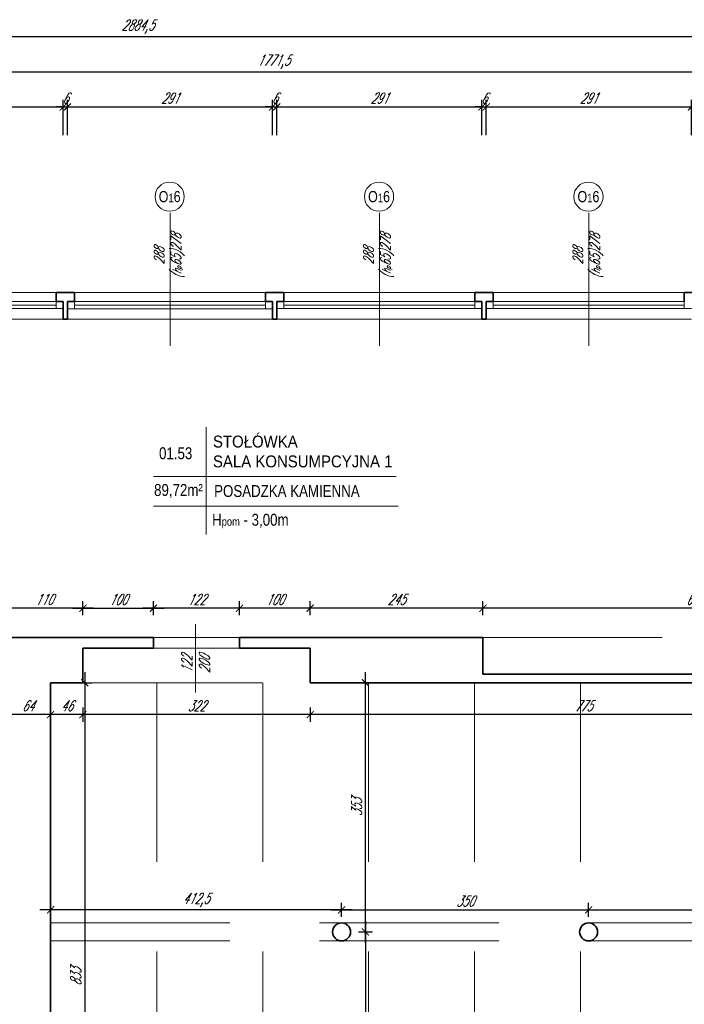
# Model space of a CAD drawing. Header units: millimetres. Extents: x 402 to 79005, y -7782 to 89952.
# Tile 247 of 256: x 24132 to 25074, y 39161 to 40556. Entities that reach past the tile are written whole.
import ezdxf

# ---------------------------------------------------------------- set-up
doc = ezdxf.new("R2010")
doc.units = ezdxf.units.MM
doc.header["$LTSCALE"] = 10
doc.linetypes.add('DASHED', pattern=[19.05, 12.7, -6.35])
doc.layers.get('0').update_dxf_attribs({"lineweight": 0})
doc.layers.get('Defpoints').update_dxf_attribs({"color": 253})
for name, color, linetype, lineweight in [('01 parter - ściany', 253, 'Continuous', 35), ('03-01_okna', 253, 'Continuous', 15), ('03_drzwi', 253, 'Continuous', 15), ('04-1_widok', 253, 'Continuous', 5), ('04-2_nad', 253, 'DASHED', 5), ('05-01_wymiary', 253, 'Continuous', 5), ('05-03_opis', 253, 'Continuous', 5)]:
    doc.layers.add(name, color=color, linetype=linetype, lineweight=lineweight)
doc.styles.add('ariel', font='ARIAL.TTF', dxfattribs={"width": 0.8})
doc.styles.add('ariel_wym', font='simplex.shx', dxfattribs={"width": 0.65, "oblique": 25})
doc.dimstyles.new('ariel 50', dxfattribs={"dimtxt": 15, "dimasz": 10, "dimexe": 10, "dimexo": 0, "dimgap": 5, "dimtad": 1, "dimdec": 1, "dimrnd": 0.5, "dimtxsty": 'ariel_wym', "dimblk": 'ARCHTICK', "dimcen": 2.5, "dimdle": 15, "dimazin": 0, "dimtfac": 1, "dimtdec": 1, "dimtix": 1, "dimtmove": 0, "dimatfit": 3, "dimldrblk": 'DOT', "dimfxl": 0, "dimarcsym": 0})
doc.dimstyles.new('ariel 50 wnętrze', dxfattribs={"dimtxt": 15, "dimasz": 10, "dimexe": 10, "dimexo": 0, "dimgap": 5, "dimtad": 1, "dimdec": 1, "dimrnd": 0.5, "dimtxsty": 'ariel_wym', "dimblk": 'ARCHTICK', "dimcen": 2.5, "dimdle": 15, "dimazin": 0, "dimtfac": 1, "dimtdec": 1, "dimtix": 1, "dimtmove": 0, "dimatfit": 3, "dimldrblk": 'DOT', "dimfxl": 0, "dimarcsym": 0})

# ---------------------------------------------------------------- blocks, each defined once
blk = doc.blocks.new('_ArchTick')
at = {"color": 0, "linetype": 'ByBlock', "const_width": 0.15}
blk.add_lwpolyline([(-0.5, -0.5), (0.5, 0.5)], dxfattribs=at)
blk = doc.blocks.new('*D100')
at = {"layer": '05-01_wymiary', "color": 0, "lineweight": -2}
for p, q in [((23903, 40392.9), (23903, 40442.9)), ((24193.8, 40392.9), (24193.8, 40442.9)), ((23888, 40432.9), (24208.8, 40432.9))]:
    blk.add_line(p, q, dxfattribs=at)
at = {"layer": 'Defpoints', "color": 0}
for p in [(24193.8, 40432.9), (23903, 40157.1), (24193.8, 40157.1)]:
    blk.add_point(p, dxfattribs=at)
at = {"layer": '05-01_wymiary', "color": 0, "lineweight": -2, "xscale": 10, "yscale": 10, "zscale": 10, "rotation": 180}
blk.add_blockref('_ArchTick', (23903, 40432.9), dxfattribs=at)
at = {"layer": '05-01_wymiary', "color": 0, "lineweight": -2, "xscale": 10, "yscale": 10, "zscale": 10}
blk.add_blockref('_ArchTick', (24193.8, 40432.9), dxfattribs=at)
at = {"layer": '05-01_wymiary', "color": 0, "insert": (24048.4, 40445.4), "char_height": 15, "attachment_point": 5, "style": 'ariel_wym'}
blk.add_mtext('291', dxfattribs=at)
blk = doc.blocks.new('_Dot')
at = {"color": 0, "linetype": 'ByBlock', "lineweight": -2}
blk.add_line((-0.5, 0), (-1, 0), dxfattribs=at)
at = {"color": 0, "linetype": 'ByBlock', "const_width": 0.5}
blk.add_lwpolyline([(-0.25, 0, 1), (0.25, 0, 1)], format="xyb", close=True, dxfattribs=at)
blk = doc.blocks.new('*D101')
at = {"layer": '05-01_wymiary', "color": 0, "lineweight": -2}
for p, q in [((24193.8, 40392.9), (24193.8, 40442.9)), ((24199.8, 40392.9), (24199.8, 40442.9)), ((24193.8, 40432.9), (24183.8, 40432.9)), ((24193.8, 40432.9), (24199.8, 40432.9)), ((24199.8, 40432.9), (24209.8, 40432.9))]:
    blk.add_line(p, q, dxfattribs=at)
at = {"layer": 'Defpoints', "color": 0}
for p in [(24199.8, 40432.9), (24193.8, 40157.1), (24199.8, 40157.1)]:
    blk.add_point(p, dxfattribs=at)
at = {"layer": '05-01_wymiary', "color": 0, "lineweight": -2, "xscale": 10, "yscale": 10, "zscale": 10}
blk.add_blockref('_ArchTick', (24193.8, 40432.9), dxfattribs=at)
at = {"layer": '05-01_wymiary', "color": 0, "lineweight": -2, "xscale": 10, "yscale": 10, "zscale": 10, "rotation": 180}
blk.add_blockref('_ArchTick', (24199.8, 40432.9), dxfattribs=at)
at = {"layer": '05-01_wymiary', "color": 0, "insert": (24196.8, 40445.4), "char_height": 15, "attachment_point": 5, "style": 'ariel_wym'}
blk.add_mtext('6', dxfattribs=at)
blk = doc.blocks.new('*D102')
at = {"layer": '05-01_wymiary', "color": 0, "lineweight": -2}
for p, q in [((24199.8, 40392.9), (24199.8, 40442.9)), ((24490.5, 40392.9), (24490.5, 40442.9)), ((24184.8, 40432.9), (24505.5, 40432.9))]:
    blk.add_line(p, q, dxfattribs=at)
at = {"layer": 'Defpoints', "color": 0}
for p in [(24490.5, 40432.9), (24199.8, 40157.1), (24490.5, 40157)]:
    blk.add_point(p, dxfattribs=at)
at = {"layer": '05-01_wymiary', "color": 0, "lineweight": -2, "xscale": 10, "yscale": 10, "zscale": 10, "rotation": 180}
blk.add_blockref('_ArchTick', (24199.8, 40432.9), dxfattribs=at)
at = {"layer": '05-01_wymiary', "color": 0, "lineweight": -2, "xscale": 10, "yscale": 10, "zscale": 10}
blk.add_blockref('_ArchTick', (24490.5, 40432.9), dxfattribs=at)
at = {"layer": '05-01_wymiary', "color": 0, "insert": (24345.2, 40445.4), "char_height": 15, "attachment_point": 5, "style": 'ariel_wym'}
blk.add_mtext('291', dxfattribs=at)
blk = doc.blocks.new('*D103')
at = {"layer": '05-01_wymiary', "color": 0, "lineweight": -2}
for p, q in [((24490.5, 40392.9), (24490.5, 40442.9)), ((24496.5, 40392.9), (24496.5, 40442.9)), ((24490.5, 40432.9), (24480.5, 40432.9)), ((24490.5, 40432.9), (24496.5, 40432.9)), ((24496.5, 40432.9), (24506.5, 40432.9))]:
    blk.add_line(p, q, dxfattribs=at)
at = {"layer": 'Defpoints', "color": 0}
for p in [(24496.5, 40432.9), (24490.5, 40157), (24496.5, 40157)]:
    blk.add_point(p, dxfattribs=at)
at = {"layer": '05-01_wymiary', "color": 0, "lineweight": -2, "xscale": 10, "yscale": 10, "zscale": 10}
blk.add_blockref('_ArchTick', (24490.5, 40432.9), dxfattribs=at)
at = {"layer": '05-01_wymiary', "color": 0, "lineweight": -2, "xscale": 10, "yscale": 10, "zscale": 10, "rotation": 180}
blk.add_blockref('_ArchTick', (24496.5, 40432.9), dxfattribs=at)
at = {"layer": '05-01_wymiary', "color": 0, "insert": (24493.5, 40445.4), "char_height": 15, "attachment_point": 5, "style": 'ariel_wym'}
blk.add_mtext('6', dxfattribs=at)
blk = doc.blocks.new('*D104')
at = {"layer": '05-01_wymiary', "color": 0, "lineweight": -2}
for p, q in [((24496.5, 40392.9), (24496.5, 40442.9)), ((24787.3, 40392.9), (24787.3, 40442.9)), ((24481.5, 40432.9), (24802.3, 40432.9))]:
    blk.add_line(p, q, dxfattribs=at)
at = {"layer": 'Defpoints', "color": 0}
for p in [(24787.3, 40432.9), (24496.5, 40157), (24787.3, 40157)]:
    blk.add_point(p, dxfattribs=at)
at = {"layer": '05-01_wymiary', "color": 0, "lineweight": -2, "xscale": 10, "yscale": 10, "zscale": 10, "rotation": 180}
blk.add_blockref('_ArchTick', (24496.5, 40432.9), dxfattribs=at)
at = {"layer": '05-01_wymiary', "color": 0, "lineweight": -2, "xscale": 10, "yscale": 10, "zscale": 10}
blk.add_blockref('_ArchTick', (24787.3, 40432.9), dxfattribs=at)
at = {"layer": '05-01_wymiary', "color": 0, "insert": (24641.9, 40445.4), "char_height": 15, "attachment_point": 5, "style": 'ariel_wym'}
blk.add_mtext('291', dxfattribs=at)
blk = doc.blocks.new('*D105')
at = {"layer": '05-01_wymiary', "color": 0, "lineweight": -2}
for p, q in [((24787.3, 40392.9), (24787.3, 40442.9)), ((24793.3, 40392.9), (24793.3, 40442.9)), ((24787.3, 40432.9), (24777.3, 40432.9)), ((24787.3, 40432.9), (24793.3, 40432.9)), ((24793.3, 40432.9), (24803.3, 40432.9))]:
    blk.add_line(p, q, dxfattribs=at)
at = {"layer": 'Defpoints', "color": 0}
for p in [(24793.3, 40432.9), (24787.3, 40157), (24793.3, 40157)]:
    blk.add_point(p, dxfattribs=at)
at = {"layer": '05-01_wymiary', "color": 0, "lineweight": -2, "xscale": 10, "yscale": 10, "zscale": 10}
blk.add_blockref('_ArchTick', (24787.3, 40432.9), dxfattribs=at)
at = {"layer": '05-01_wymiary', "color": 0, "lineweight": -2, "xscale": 10, "yscale": 10, "zscale": 10, "rotation": 180}
blk.add_blockref('_ArchTick', (24793.3, 40432.9), dxfattribs=at)
at = {"layer": '05-01_wymiary', "color": 0, "insert": (24790.3, 40445.4), "char_height": 15, "attachment_point": 5, "style": 'ariel_wym'}
blk.add_mtext('6', dxfattribs=at)
blk = doc.blocks.new('*D106')
at = {"layer": '05-01_wymiary', "color": 0, "lineweight": -2}
for p, q in [((24793.3, 40392.9), (24793.3, 40442.9)), ((25084.1, 40392.9), (25084.1, 40442.9)), ((24778.3, 40432.9), (25099.1, 40432.9))]:
    blk.add_line(p, q, dxfattribs=at)
at = {"layer": 'Defpoints', "color": 0}
for p in [(25084.1, 40432.9), (24793.3, 40157), (25084.1, 40157)]:
    blk.add_point(p, dxfattribs=at)
at = {"layer": '05-01_wymiary', "color": 0, "lineweight": -2, "xscale": 10, "yscale": 10, "zscale": 10, "rotation": 180}
blk.add_blockref('_ArchTick', (24793.3, 40432.9), dxfattribs=at)
at = {"layer": '05-01_wymiary', "color": 0, "lineweight": -2, "xscale": 10, "yscale": 10, "zscale": 10}
blk.add_blockref('_ArchTick', (25084.1, 40432.9), dxfattribs=at)
at = {"layer": '05-01_wymiary', "color": 0, "insert": (24938.7, 40445.4), "char_height": 15, "attachment_point": 5, "style": 'ariel_wym'}
blk.add_mtext('291', dxfattribs=at)
blk = doc.blocks.new('*D114')
at = {"layer": '05-01_wymiary', "color": 0, "lineweight": -2}
for p, q in [((23606.2, 40442.8), (23606.2, 40492.8)), ((25377.9, 40442.8), (25377.9, 40492.8)), ((23591.2, 40482.8), (25392.9, 40482.8))]:
    blk.add_line(p, q, dxfattribs=at)
at = {"layer": 'Defpoints', "color": 0}
for p in [(25377.9, 40482.8), (23606.2, 40157), (25377.9, 40132)]:
    blk.add_point(p, dxfattribs=at)
at = {"layer": '05-01_wymiary', "color": 0, "lineweight": -2, "xscale": 10, "yscale": 10, "zscale": 10, "rotation": 180}
blk.add_blockref('_ArchTick', (23606.2, 40482.8), dxfattribs=at)
at = {"layer": '05-01_wymiary', "color": 0, "lineweight": -2, "xscale": 10, "yscale": 10, "zscale": 10}
blk.add_blockref('_ArchTick', (25377.9, 40482.8), dxfattribs=at)
at = {"layer": '05-01_wymiary', "color": 0, "insert": (24492, 40496.8), "char_height": 15, "attachment_point": 5, "style": 'ariel_wym'}
blk.add_mtext('1771,5', dxfattribs=at)
blk = doc.blocks.new('*D118')
at = {"layer": '05-01_wymiary', "color": 0, "lineweight": -2}
for p, q in [((22857.5, 40492.7), (22857.5, 40542.7)), ((25741.8, 40492.7), (25741.8, 40542.7)), ((22842.5, 40532.7), (25756.8, 40532.7))]:
    blk.add_line(p, q, dxfattribs=at)
at = {"layer": 'Defpoints', "color": 0}
for p in [(25741.8, 40532.7), (25741.8, 40206.8), (22857.5, 40170)]:
    blk.add_point(p, dxfattribs=at)
at = {"layer": '05-01_wymiary', "color": 0, "lineweight": -2, "xscale": 10, "yscale": 10, "zscale": 10, "rotation": 180}
blk.add_blockref('_ArchTick', (22857.5, 40532.7), dxfattribs=at)
at = {"layer": '05-01_wymiary', "color": 0, "lineweight": -2, "xscale": 10, "yscale": 10, "zscale": 10}
blk.add_blockref('_ArchTick', (25741.8, 40532.7), dxfattribs=at)
at = {"layer": '05-01_wymiary', "color": 0, "insert": (24299.6, 40546.6), "char_height": 15, "attachment_point": 5, "style": 'ariel_wym'}
blk.add_mtext('2884,5', dxfattribs=at)
blk = doc.blocks.new('*D701')
at = {"layer": '05-01_wymiary', "color": 0, "lineweight": -2}
for p, q in [((24543.7, 39581.8), (24543.7, 39561.8)), ((25318.7, 39581.8), (25318.7, 39561.8)), ((25333.7, 39571.8), (24528.7, 39571.8))]:
    blk.add_line(p, q, dxfattribs=at)
at = {"layer": 'Defpoints', "color": 0}
for p in [(24543.7, 39617), (25318.7, 39617), (24543.7, 39571.8)]:
    blk.add_point(p, dxfattribs=at)
at = {"layer": '05-01_wymiary', "color": 0, "lineweight": -2, "xscale": 10, "yscale": 10, "zscale": 10, "rotation": 180}
blk.add_blockref('_ArchTick', (24543.7, 39571.8), dxfattribs=at)
at = {"layer": '05-01_wymiary', "color": 0, "lineweight": -2, "xscale": 10, "yscale": 10, "zscale": 10}
blk.add_blockref('_ArchTick', (25318.7, 39571.8), dxfattribs=at)
at = {"layer": '05-01_wymiary', "color": 0, "insert": (24931.2, 39584.3), "char_height": 15, "attachment_point": 5, "style": 'ariel_wym'}
blk.add_mtext('775', dxfattribs=at)
blk = doc.blocks.new('*D702')
at = {"layer": '05-01_wymiary', "color": 0, "lineweight": -2}
for p, q in [((24221.7, 39581.8), (24221.7, 39561.8)), ((24543.7, 39581.8), (24543.7, 39561.8)), ((24558.7, 39571.8), (24206.7, 39571.8))]:
    blk.add_line(p, q, dxfattribs=at)
at = {"layer": 'Defpoints', "color": 0}
for p in [(24221.7, 39617), (24543.7, 39617), (24221.7, 39571.8)]:
    blk.add_point(p, dxfattribs=at)
at = {"layer": '05-01_wymiary', "color": 0, "lineweight": -2, "xscale": 10, "yscale": 10, "zscale": 10, "rotation": 180}
blk.add_blockref('_ArchTick', (24221.7, 39571.8), dxfattribs=at)
at = {"layer": '05-01_wymiary', "color": 0, "lineweight": -2, "xscale": 10, "yscale": 10, "zscale": 10}
blk.add_blockref('_ArchTick', (24543.7, 39571.8), dxfattribs=at)
at = {"layer": '05-01_wymiary', "color": 0, "insert": (24382.7, 39584.3), "char_height": 15, "attachment_point": 5, "style": 'ariel_wym'}
blk.add_mtext('322', dxfattribs=at)
blk = doc.blocks.new('*D703')
at = {"layer": '05-01_wymiary', "color": 0, "lineweight": -2}
for p, q in [((24175.8, 39581.8), (24175.8, 39561.8)), ((24221.7, 39581.8), (24221.7, 39561.8)), ((24236.7, 39571.8), (24160.8, 39571.8))]:
    blk.add_line(p, q, dxfattribs=at)
at = {"layer": 'Defpoints', "color": 0}
for p in [(24175.8, 39617), (24221.7, 39617), (24175.8, 39571.8)]:
    blk.add_point(p, dxfattribs=at)
at = {"layer": '05-01_wymiary', "color": 0, "lineweight": -2, "xscale": 10, "yscale": 10, "zscale": 10, "rotation": 180}
blk.add_blockref('_ArchTick', (24175.8, 39571.8), dxfattribs=at)
at = {"layer": '05-01_wymiary', "color": 0, "lineweight": -2, "xscale": 10, "yscale": 10, "zscale": 10}
blk.add_blockref('_ArchTick', (24221.7, 39571.8), dxfattribs=at)
at = {"layer": '05-01_wymiary', "color": 0, "insert": (24198.8, 39584.3), "char_height": 15, "attachment_point": 5, "style": 'ariel_wym'}
blk.add_mtext('46', dxfattribs=at)
blk = doc.blocks.new('*D704')
at = {"layer": '05-01_wymiary', "color": 0, "lineweight": -2}
for p, q in [((24111.7, 39581.8), (24111.7, 39561.8)), ((24175.8, 39581.8), (24175.8, 39561.8)), ((24190.8, 39571.8), (24096.7, 39571.8))]:
    blk.add_line(p, q, dxfattribs=at)
at = {"layer": 'Defpoints', "color": 0}
for p in [(24111.7, 39681), (24175.8, 39617), (24111.7, 39571.8)]:
    blk.add_point(p, dxfattribs=at)
at = {"layer": '05-01_wymiary', "color": 0, "lineweight": -2, "xscale": 10, "yscale": 10, "zscale": 10, "rotation": 180}
blk.add_blockref('_ArchTick', (24111.7, 39571.8), dxfattribs=at)
at = {"layer": '05-01_wymiary', "color": 0, "lineweight": -2, "xscale": 10, "yscale": 10, "zscale": 10}
blk.add_blockref('_ArchTick', (24175.8, 39571.8), dxfattribs=at)
at = {"layer": '05-01_wymiary', "color": 0, "insert": (24143.8, 39584.3), "char_height": 15, "attachment_point": 5, "style": 'ariel_wym'}
blk.add_mtext('64', dxfattribs=at)
blk = doc.blocks.new('*D713')
at = {"layer": '05-01_wymiary', "color": 0, "lineweight": -2}
for p, q in [((24788.7, 39712.6), (24788.7, 39732.6)), ((25389.9, 39712.6), (25389.9, 39732.6)), ((25404.9, 39722.6), (24773.7, 39722.6))]:
    blk.add_line(p, q, dxfattribs=at)
at = {"layer": 'Defpoints', "color": 0}
for p in [(24788.7, 39722.6), (24788.7, 39681), (25389.9, 39681)]:
    blk.add_point(p, dxfattribs=at)
at = {"layer": '05-01_wymiary', "color": 0, "lineweight": -2, "xscale": 10, "yscale": 10, "zscale": 10, "rotation": 180}
blk.add_blockref('_ArchTick', (24788.7, 39722.6), dxfattribs=at)
at = {"layer": '05-01_wymiary', "color": 0, "lineweight": -2, "xscale": 10, "yscale": 10, "zscale": 10}
blk.add_blockref('_ArchTick', (25389.9, 39722.6), dxfattribs=at)
at = {"layer": '05-01_wymiary', "color": 0, "insert": (25089.3, 39735.1), "char_height": 15, "attachment_point": 5, "style": 'ariel_wym'}
blk.add_mtext('601', dxfattribs=at)
blk = doc.blocks.new('*D714')
at = {"layer": '05-01_wymiary', "color": 0, "lineweight": -2}
for p, q in [((24543.7, 39712.6), (24543.7, 39732.6)), ((24788.7, 39712.6), (24788.7, 39732.6)), ((24803.7, 39722.6), (24528.7, 39722.6))]:
    blk.add_line(p, q, dxfattribs=at)
at = {"layer": 'Defpoints', "color": 0}
for p in [(24543.7, 39722.6), (24543.7, 39681), (24788.7, 39681)]:
    blk.add_point(p, dxfattribs=at)
at = {"layer": '05-01_wymiary', "color": 0, "lineweight": -2, "xscale": 10, "yscale": 10, "zscale": 10, "rotation": 180}
blk.add_blockref('_ArchTick', (24543.7, 39722.6), dxfattribs=at)
at = {"layer": '05-01_wymiary', "color": 0, "lineweight": -2, "xscale": 10, "yscale": 10, "zscale": 10}
blk.add_blockref('_ArchTick', (24788.7, 39722.6), dxfattribs=at)
at = {"layer": '05-01_wymiary', "color": 0, "insert": (24666.2, 39735.1), "char_height": 15, "attachment_point": 5, "style": 'ariel_wym'}
blk.add_mtext('245', dxfattribs=at)
blk = doc.blocks.new('*D715')
at = {"layer": '05-01_wymiary', "color": 0, "lineweight": -2}
for p, q in [((24321.7, 39712.6), (24321.7, 39732.6)), ((24443.7, 39712.6), (24443.7, 39732.6)), ((24458.7, 39722.6), (24306.7, 39722.6))]:
    blk.add_line(p, q, dxfattribs=at)
at = {"layer": 'Defpoints', "color": 0}
for p in [(24321.7, 39722.6), (24321.7, 39681), (24443.7, 39681)]:
    blk.add_point(p, dxfattribs=at)
at = {"layer": '05-01_wymiary', "color": 0, "lineweight": -2, "xscale": 10, "yscale": 10, "zscale": 10, "rotation": 180}
blk.add_blockref('_ArchTick', (24321.7, 39722.6), dxfattribs=at)
at = {"layer": '05-01_wymiary', "color": 0, "lineweight": -2, "xscale": 10, "yscale": 10, "zscale": 10}
blk.add_blockref('_ArchTick', (24443.7, 39722.6), dxfattribs=at)
at = {"layer": '05-01_wymiary', "color": 0, "insert": (24382.7, 39735.1), "char_height": 15, "attachment_point": 5, "style": 'ariel_wym'}
blk.add_mtext('122', dxfattribs=at)
blk = doc.blocks.new('*D716')
at = {"layer": '05-01_wymiary', "color": 0, "lineweight": -2}
for p, q in [((24111.7, 39712.6), (24111.7, 39732.6)), ((24221.7, 39712.6), (24221.7, 39732.6)), ((24236.7, 39722.6), (24096.7, 39722.6))]:
    blk.add_line(p, q, dxfattribs=at)
at = {"layer": 'Defpoints', "color": 0}
for p in [(24111.7, 39722.6), (24111.7, 39681), (24221.7, 39681)]:
    blk.add_point(p, dxfattribs=at)
at = {"layer": '05-01_wymiary', "color": 0, "lineweight": -2, "xscale": 10, "yscale": 10, "zscale": 10, "rotation": 180}
blk.add_blockref('_ArchTick', (24111.7, 39722.6), dxfattribs=at)
at = {"layer": '05-01_wymiary', "color": 0, "lineweight": -2, "xscale": 10, "yscale": 10, "zscale": 10}
blk.add_blockref('_ArchTick', (24221.7, 39722.6), dxfattribs=at)
at = {"layer": '05-01_wymiary', "color": 0, "insert": (24166.7, 39735.1), "char_height": 15, "attachment_point": 5, "style": 'ariel_wym'}
blk.add_mtext('110', dxfattribs=at)
blk = doc.blocks.new('*D726')
at = {"layer": '05-01_wymiary', "color": 0, "lineweight": -2}
for p, q in [((24224.2, 39632), (24224.2, 38768.9)), ((24214.2, 39617), (24234.2, 39617)), ((24214.2, 38783.9), (24234.2, 38783.9))]:
    blk.add_line(p, q, dxfattribs=at)
at = {"layer": 'Defpoints', "color": 0}
for p in [(24175.8, 39617), (24175.8, 38783.9), (24224.2, 38783.9)]:
    blk.add_point(p, dxfattribs=at)
at = {"layer": '05-01_wymiary', "color": 0, "lineweight": -2, "xscale": 10, "yscale": 10, "zscale": 10}
for p, rotation in [((24224.2, 39617), 90), ((24224.2, 38783.9), 270)]:
    blk.add_blockref('_ArchTick', p, dxfattribs=dict(at, rotation=rotation))
at = {"layer": '05-01_wymiary', "color": 0, "insert": (24211.7, 39200.5), "char_height": 15, "attachment_point": 5, "rotation": 90, "style": 'ariel_wym'}
blk.add_mtext('833', dxfattribs=at)
blk = doc.blocks.new('*D635')
at = {"layer": '05-01_wymiary', "color": 0, "lineweight": -2}
for p, q in [((24588.3, 39285.2), (24588.3, 39305.2)), ((24938.5, 39285.2), (24938.5, 39305.2)), ((24573.3, 39295.2), (24953.5, 39295.2))]:
    blk.add_line(p, q, dxfattribs=at)
at = {"layer": 'Defpoints', "color": 0}
for p in [(24938.5, 39295.2), (24588.3, 39264), (24938.5, 39264)]:
    blk.add_point(p, dxfattribs=at)
at = {"layer": '05-01_wymiary', "color": 0, "lineweight": -2, "xscale": 10, "yscale": 10, "zscale": 10, "rotation": 180}
blk.add_blockref('_ArchTick', (24588.3, 39295.2), dxfattribs=at)
at = {"layer": '05-01_wymiary', "color": 0, "lineweight": -2, "xscale": 10, "yscale": 10, "zscale": 10}
blk.add_blockref('_ArchTick', (24938.5, 39295.2), dxfattribs=at)
at = {"layer": '05-01_wymiary', "color": 0, "insert": (24763.4, 39307.7), "char_height": 15, "attachment_point": 5, "style": 'ariel_wym'}
blk.add_mtext('350', dxfattribs=at)
blk = doc.blocks.new('*D636')
at = {"layer": '05-01_wymiary', "color": 0, "lineweight": -2}
for p, q in [((24938.5, 39285.2), (24938.5, 39305.2)), ((25288.3, 39285.2), (25288.3, 39305.2)), ((24923.5, 39295.2), (25303.3, 39295.2))]:
    blk.add_line(p, q, dxfattribs=at)
at = {"layer": 'Defpoints', "color": 0}
for p in [(25288.3, 39295.2), (24938.5, 39264), (25288.3, 39264)]:
    blk.add_point(p, dxfattribs=at)
at = {"layer": '05-01_wymiary', "color": 0, "lineweight": -2, "xscale": 10, "yscale": 10, "zscale": 10, "rotation": 180}
blk.add_blockref('_ArchTick', (24938.5, 39295.2), dxfattribs=at)
at = {"layer": '05-01_wymiary', "color": 0, "lineweight": -2, "xscale": 10, "yscale": 10, "zscale": 10}
blk.add_blockref('_ArchTick', (25288.3, 39295.2), dxfattribs=at)
at = {"layer": '05-01_wymiary', "color": 0, "insert": (25113.4, 39307.7), "char_height": 15, "attachment_point": 5, "style": 'ariel_wym'}
blk.add_mtext('350', dxfattribs=at)
blk = doc.blocks.new('*D638')
at = {"layer": '05-01_wymiary', "color": 0, "lineweight": -2}
for p, q in [((24175.8, 39285.2), (24175.8, 39305.2)), ((24588.3, 39285.2), (24588.3, 39305.2)), ((24603.3, 39295.2), (24160.8, 39295.2))]:
    blk.add_line(p, q, dxfattribs=at)
at = {"layer": 'Defpoints', "color": 0}
for p in [(24175.8, 39295.2), (24588.3, 39264), (24175.8, 39200.5)]:
    blk.add_point(p, dxfattribs=at)
at = {"layer": '05-01_wymiary', "color": 0, "lineweight": -2, "xscale": 10, "yscale": 10, "zscale": 10, "rotation": 180}
blk.add_blockref('_ArchTick', (24175.8, 39295.2), dxfattribs=at)
at = {"layer": '05-01_wymiary', "color": 0, "lineweight": -2, "xscale": 10, "yscale": 10, "zscale": 10}
blk.add_blockref('_ArchTick', (24588.3, 39295.2), dxfattribs=at)
at = {"layer": '05-01_wymiary', "color": 0, "insert": (24382.1, 39309.2), "char_height": 15, "attachment_point": 5, "style": 'ariel_wym'}
blk.add_mtext('412,5', dxfattribs=at)
blk = doc.blocks.new('*D639')
at = {"layer": '05-01_wymiary', "color": 0, "lineweight": -2}
for p, q in [((24622.2, 39249), (24622.2, 39632)), ((24612.2, 39617), (24632.2, 39617)), ((24612.2, 39264), (24632.2, 39264))]:
    blk.add_line(p, q, dxfattribs=at)
at = {"layer": 'Defpoints', "color": 0}
for p in [(24588.3, 39617), (24622.2, 39617), (24588.3, 39264)]:
    blk.add_point(p, dxfattribs=at)
at = {"layer": '05-01_wymiary', "color": 0, "lineweight": -2, "xscale": 10, "yscale": 10, "zscale": 10}
for p, rotation in [((24622.2, 39617), 90), ((24622.2, 39264), 270)]:
    blk.add_blockref('_ArchTick', p, dxfattribs=dict(at, rotation=rotation))
at = {"layer": '05-01_wymiary', "color": 0, "insert": (24609.7, 39440.5), "char_height": 15, "attachment_point": 5, "rotation": 90, "style": 'ariel_wym'}
blk.add_mtext('353', dxfattribs=at)
blk = doc.blocks.new('*D640')
at = {"layer": '05-01_wymiary', "color": 0, "lineweight": -2}
for p, q in [((24622.2, 39279), (24622.2, 38854)), ((24612.2, 39264), (24632.2, 39264)), ((24612.2, 38869), (24632.2, 38869))]:
    blk.add_line(p, q, dxfattribs=at)
at = {"layer": 'Defpoints', "color": 0}
for p in [(24588.3, 39264), (24588.3, 38869), (24622.2, 38869)]:
    blk.add_point(p, dxfattribs=at)
at = {"layer": '05-01_wymiary', "color": 0, "lineweight": -2, "xscale": 10, "yscale": 10, "zscale": 10}
for p, rotation in [((24622.2, 39264), 90), ((24622.2, 38869), 270)]:
    blk.add_blockref('_ArchTick', p, dxfattribs=dict(at, rotation=rotation))
at = {"layer": '05-01_wymiary', "color": 0, "insert": (24609.7, 39066.5), "char_height": 15, "attachment_point": 5, "rotation": 90, "style": 'ariel_wym'}
blk.add_mtext('395', dxfattribs=at)
blk = doc.blocks.new('*D647')
at = {"layer": '05-01_wymiary', "color": 0, "lineweight": -2}
for p, q in [((24221.7, 39722.6), (24221.7, 39732.6)), ((24321.7, 39722.6), (24321.7, 39732.6)), ((24206.7, 39722.6), (24336.7, 39722.6))]:
    blk.add_line(p, q, dxfattribs=at)
at = {"layer": 'Defpoints', "color": 0}
for p in [(24221.7, 39722.6), (24321.7, 39722.6), (24321.7, 39722.6)]:
    blk.add_point(p, dxfattribs=at)
at = {"layer": '05-01_wymiary', "color": 0, "lineweight": -2, "xscale": 10, "yscale": 10, "zscale": 10, "rotation": 180}
blk.add_blockref('_ArchTick', (24221.7, 39722.6), dxfattribs=at)
at = {"layer": '05-01_wymiary', "color": 0, "lineweight": -2, "xscale": 10, "yscale": 10, "zscale": 10}
blk.add_blockref('_ArchTick', (24321.7, 39722.6), dxfattribs=at)
at = {"layer": '05-01_wymiary', "color": 0, "insert": (24271.7, 39735.1), "char_height": 15, "attachment_point": 5, "style": 'ariel_wym'}
blk.add_mtext('100', dxfattribs=at)
blk = doc.blocks.new('*D648')
at = {"layer": '05-01_wymiary', "color": 0, "lineweight": -2}
for p, q in [((24443.7, 39722.6), (24443.7, 39732.6)), ((24543.7, 39722.6), (24543.7, 39732.6)), ((24558.7, 39722.6), (24428.7, 39722.6))]:
    blk.add_line(p, q, dxfattribs=at)
at = {"layer": 'Defpoints', "color": 0}
for p in [(24443.7, 39722.6), (24443.7, 39722.6), (24543.7, 39722.6)]:
    blk.add_point(p, dxfattribs=at)
at = {"layer": '05-01_wymiary', "color": 0, "lineweight": -2, "xscale": 10, "yscale": 10, "zscale": 10, "rotation": 180}
blk.add_blockref('_ArchTick', (24443.7, 39722.6), dxfattribs=at)
at = {"layer": '05-01_wymiary', "color": 0, "lineweight": -2, "xscale": 10, "yscale": 10, "zscale": 10}
blk.add_blockref('_ArchTick', (24543.7, 39722.6), dxfattribs=at)
at = {"layer": '05-01_wymiary', "color": 0, "insert": (24493.7, 39735.1), "char_height": 15, "attachment_point": 5, "style": 'ariel_wym'}
blk.add_mtext('100', dxfattribs=at)

msp = doc.modelspace()

# ---------------------------------------------------------------- linework, layer by layer
at = {"layer": '01 parter - ściany'}
for p, q in [((24183.771, 40170.049), (24183.771, 40157.054)), ((24183.771, 40170.049), (24209.771, 40170.049)), ((24209.771, 40170.064), (24209.771, 40157.069)), ((24480.55, 40170.008), (24480.55, 40157.012)), ((24480.55, 40170.008), (24506.55, 40170.008)), ((24506.55, 40170.023), (24506.55, 40157.028)), ((24777.328, 40170.023), (24803.328, 40170.024)), ((24777.328, 40170.023), (24777.328, 40157.028)), ((24803.328, 40170.039), (24803.328, 40157.044)), ((25074.107, 40170.023), (25100.107, 40170.024)), ((25074.107, 40170.023), (25074.107, 40157.028)), ((24193.771, 40157.054), (24183.771, 40157.054)), ((24193.771, 40157.054), (24193.771, 40132.049)), ((24199.771, 40157.069), (24199.771, 40132.049)), ((24209.771, 40157.064), (24199.771, 40157.064)), ((24490.55, 40157.012), (24480.55, 40157.012)), ((24490.55, 40157.012), (24490.55, 40132.049)), ((24496.55, 40157.028), (24496.55, 40132.023)), ((24506.55, 40157.023), (24496.55, 40157.023)), ((24787.328, 40157.028), (24777.328, 40157.028)), ((24787.328, 40157.028), (24787.328, 40132.023)), ((24793.328, 40157.044), (24793.328, 40132.039)), ((24803.328, 40157.039), (24793.328, 40157.039)), ((24193.771, 40132.049), (24199.771, 40132.049)), ((24490.55, 40132.064), (24496.55, 40132.064)), ((24787.328, 40132.039), (24793.328, 40132.039)), ((24221.687, 39681.047), (24111.687, 39681.047)), ((24221.687, 39681.047), (24321.687, 39681.047)), ((24321.687, 39681.047), (24321.687, 39666.047)), ((24543.687, 39681.047), (24443.687, 39681.047)), ((24443.687, 39681.047), (24443.687, 39666.047)), ((24788.687, 39681.047), (24543.687, 39681.047)), ((24788.687, 39681.047), (24788.687, 39629.047)), ((24221.687, 39666.047), (24221.687, 39617.047)), ((24321.687, 39666.047), (24221.687, 39666.047)), ((24443.687, 39666.047), (24543.687, 39666.047)), ((24543.687, 39666.047), (24543.687, 39617.047)), ((25378.031, 39629.047), (24788.687, 39629.047)), ((24221.687, 39617.047), (24175.835, 39617.047)), ((24175.835, 39617.047), (24175.835, 38783.907)), ((25389.886, 39617.047), (24543.687, 39617.047))]:
    msp.add_line(p, q, dxfattribs=at)
for centre in [(24588.294, 39263.994), (24938.498, 39263.994)]:
    msp.add_circle(centre, 12.719, dxfattribs=at)
at = {"layer": '03-01_okna', "linetype": 'Continuous', "lineweight": 0}
for p, q in [((23912.992, 40170.035), (24183.771, 40170.035)), ((24209.771, 40170.008), (24480.55, 40170.008)), ((24506.55, 40170.023), (24777.328, 40170.023)), ((24803.328, 40170.024), (25074.107, 40170.024)), ((23912.992, 40157.054), (24183.771, 40157.054)), ((23912.992, 40152.054), (24183.771, 40152.054)), ((24183.771, 40147.049), (24183.771, 40157.049)), ((24209.771, 40157.026), (24480.55, 40157.026)), ((24209.771, 40147.026), (24209.771, 40157.026)), ((24209.771, 40152.026), (24480.55, 40152.026)), ((24480.55, 40147.021), (24480.55, 40157.021)), ((24506.55, 40157.042), (24777.328, 40157.042)), ((24506.55, 40147.042), (24506.55, 40157.042)), ((24506.55, 40152.042), (24777.328, 40152.042)), ((24777.328, 40147.037), (24777.328, 40157.037)), ((24803.328, 40157.042), (25074.107, 40157.042)), ((24803.328, 40147.042), (24803.328, 40157.042)), ((24803.328, 40152.042), (25074.107, 40152.042)), ((25074.107, 40147.037), (25074.107, 40157.037)), ((23902.992, 40147.054), (24193.771, 40147.054)), ((24199.771, 40147.026), (24490.55, 40147.026)), ((24496.55, 40147.042), (24787.328, 40147.042)), ((24793.328, 40147.042), (25084.107, 40147.042))]:
    msp.add_line(p, q, dxfattribs=at)
at = {"layer": '03_drzwi'}
msp.add_line((24381.432, 39603.009), (24381.432, 39700.006), dxfattribs=at)
at = {"layer": '04-1_widok'}
for p, q in [((23902.992, 40132.049), (24193.771, 40132.049)), ((24199.771, 40132.049), (24490.55, 40132.049)), ((24496.55, 40132.064), (24787.328, 40132.064)), ((24793.328, 40132.065), (25084.107, 40132.065))]:
    msp.add_line(p, q, dxfattribs=at)
at = {"layer": '04-2_nad', "linetype": 'ByBlock', "ltscale": 2}
for p, q in [((24319.177, 39681.047), (24443.687, 39681.047)), ((24319.177, 39666.047), (24443.687, 39666.047))]:
    msp.add_line(p, q, dxfattribs=at)
at = {"layer": '04-2_nad', "ltscale": 2}
for p, q in [((24788.687, 39681.047), (25389.886, 39681.047)), ((24221.687, 39617.047), (24543.687, 39617.047)), ((24326.291, 39617.047), (24326.291, 38438.907)), ((24476.491, 39617.047), (24476.491, 38438.907)), ((24626.691, 39617.047), (24626.691, 38438.907)), ((24776.891, 39617.047), (24776.891, 38438.907)), ((24927.091, 39617.047), (24927.091, 38438.907)), ((24176.091, 39276.71), (25678.091, 39276.71)), ((24176.091, 39251.277), (25678.091, 39251.277))]:
    msp.add_line(p, q, dxfattribs=at)
at = {"layer": '05-03_opis', "lineweight": 0}
for p, q in [((24345.16, 40094.257), (24345.16, 40283.017)), ((24641.939, 40094.273), (24641.939, 40283.033)), ((24938.718, 40094.274), (24938.718, 40283.033))]:
    msp.add_line(p, q, dxfattribs=at)
at = {"layer": '05-03_opis'}
for p, q in [((24396.351, 39979.055), (24396.351, 39827.247)), ((24321.964, 39909.396), (24665.656, 39909.396)), ((24321.964, 39867.378), (24668.343, 39867.378))]:
    msp.add_line(p, q, dxfattribs=at)
at = {"layer": '05-03_opis', "lineweight": 0}
for centre in [(24344.66, 40305.706), (24641.439, 40305.722), (24938.218, 40305.722)]:
    msp.add_circle(centre, 20.689, dxfattribs=at)

# ---------------------------------------------------------------- texts
at = {"layer": '03_drzwi', "insert": (24401.571, 39630.891), "char_height": 15, "width": 160.5905, "attachment_point": 7, "rotation": 90, "style": 'ariel_wym'}
msp.add_mtext('122\\P200', dxfattribs=at)
at = {"layer": '05-03_opis', "lineweight": 0, "char_height": 15.84, "width": 75.19353, "attachment_point": 5, "style": 'ariel'}
for insert in [(24344.66, 40305.706), (24641.439, 40305.722), (24938.218, 40305.722)]:
    msp.add_mtext('O{\\H0.7576x;1}6', dxfattribs=dict(at, insert=insert))
at = {"layer": '05-03_opis', "lineweight": 0, "char_height": 14.4, "width": 62.66128, "attachment_point": 5, "rotation": 90, "style": 'ariel_wym'}
for insert in [(24344.09, 40221.648), (24640.868, 40221.664), (24937.647, 40221.664)]:
    msp.add_mtext('288\\P({\\H0.8333x;h\\H0.6x;p}65)278', dxfattribs=dict(at, insert=insert))
at = {"layer": '05-03_opis', "char_height": 16.86485, "style": 'ariel'}
for s, insert, width, attachment_point in [('\\W0.9;{\\fArial|b0|i0|c238|p34;STOŁÓWKA\\PSALA KONSUMPCYJNA 1}', (24406.001, 39944.564), 337.5404, 4), ('{\\fArial|b0|i0|c238|p34;01.53}', (24353.184, 39942.086), 78.4171, 5), ('POSADZKA KAMIENNA', (24407.666, 39888.546), 232.4081, 4), ('{\\fArial|b0|i0|c238|p34;89,72m²}', (24357.143, 39888.585), 78.4171, 5), ('{\\fArial|b0|i0|c238|p34; H\\H0.7x;pom\\H1.429x; - 3,00m}', (24399.566, 39846.172), 232.4081, 4)]:
    msp.add_mtext(s, dxfattribs=dict(at, insert=insert, width=width, attachment_point=attachment_point))

# ---------------------------------------------------------------- dimensions: what is measured, and where the dimension line sits
at = {"layer": '05-01_wymiary'}
for base, p1, p2, dimstyle, picture, middle in [((25741.835, 40532.705), (22857.463, 40170.047), (25741.835, 40206.846), 'ariel 50', '*D118', (24299.649, 40546.634)), ((25377.886, 40482.827), (23606.214, 40157.047), (25377.886, 40132.04), 'ariel 50', '*D114', (24492.05, 40496.756)), ((24193.771, 40432.949), (23902.992, 40157.067), (24193.771, 40157.054), 'ariel 50', '*D100', (24048.382, 40445.449)), ((24199.771, 40432.949), (24193.771, 40157.054), (24199.771, 40157.069), 'ariel 50', '*D101', (24196.771, 40445.449)), ((24490.55, 40432.949), (24199.771, 40157.069), (24490.55, 40157.012), 'ariel 50', '*D102', (24345.16, 40445.449)), ((24496.55, 40432.949), (24490.55, 40157.012), (24496.55, 40157.028), 'ariel 50', '*D103', (24493.55, 40445.449)), ((24787.328, 40432.949), (24496.55, 40157.028), (24787.328, 40157.028), 'ariel 50', '*D104', (24641.939, 40445.449)), ((24793.328, 40432.949), (24787.328, 40157.028), (24793.328, 40157.039), 'ariel 50', '*D105', (24790.328, 40445.449)), ((25084.107, 40432.949), (24793.328, 40157.039), (25084.107, 40157.028), 'ariel 50', '*D106', (24938.718, 40445.449)), ((24111.687, 39722.637), (24221.687, 39681.047), (24111.687, 39681.047), 'ariel 50 wnętrze', '*D716', (24166.687, 39735.137)), ((24321.687, 39722.637), (24221.687, 39722.637), (24321.687, 39722.637), 'ariel 50 wnętrze', '*D647', (24271.687, 39735.137)), ((24321.687, 39722.637), (24443.687, 39681.047), (24321.687, 39681.047), 'ariel 50 wnętrze', '*D715', (24382.687, 39735.137)), ((24443.687, 39722.637), (24543.687, 39722.637), (24443.687, 39722.637), 'ariel 50 wnętrze', '*D648', (24493.687, 39735.137)), ((24543.687, 39722.637), (24788.687, 39681.047), (24543.687, 39681.047), 'ariel 50 wnętrze', '*D714', (24666.187, 39735.137)), ((24788.687, 39722.637), (25389.886, 39681.047), (24788.687, 39681.047), 'ariel 50 wnętrze', '*D713', (25089.286, 39735.137)), ((24111.687, 39571.77), (24175.835, 39617.047), (24111.687, 39681.047), 'ariel 50 wnętrze', '*D704', (24143.761, 39584.27)), ((24175.835, 39571.77), (24221.687, 39617.047), (24175.835, 39617.047), 'ariel 50 wnętrze', '*D703', (24198.761, 39584.27)), ((24221.687, 39571.77), (24543.687, 39617.047), (24221.687, 39617.047), 'ariel 50 wnętrze', '*D702', (24382.687, 39584.27)), ((24543.687, 39571.77), (25318.687, 39617.047), (24543.687, 39617.047), 'ariel 50 wnętrze', '*D701', (24931.187, 39584.27)), ((24175.835, 39295.244), (24588.294, 39263.994), (24175.835, 39200.477), 'ariel 50 wnętrze', '*D638', (24382.064, 39309.172)), ((25288.307, 39295.244), (24938.498, 39263.994), (25288.307, 39263.994), 'ariel 50 wnętrze', '*D636', (25113.402, 39307.744))]:
    dim = msp.add_linear_dim(base=base, p1=p1, p2=p2, dimstyle=dimstyle, override={"dimtmove": 1}, dxfattribs=at)
    dim.commit()
    dim.dimension.update_dxf_attribs({"geometry": picture, "text_midpoint": middle})
for base, p1, p2, picture, middle in [((24224.197, 38783.907), (24175.835, 39617.047), (24175.835, 38783.907), '*D726', (24211.697, 39200.477)), ((24622.208, 39617.047), (24588.294, 39263.994), (24588.294, 39617.047), '*D639', (24609.708, 39440.52))]:
    dim = msp.add_linear_dim(base=base, p1=p1, p2=p2, angle=90, dimstyle='ariel 50 wnętrze', dxfattribs=at)
    dim.commit()
    dim.dimension.update_dxf_attribs({"geometry": picture, "text_midpoint": middle})
dim = msp.add_linear_dim(base=(24938.498, 39295.244), p1=(24588.294, 39263.994), p2=(24938.498, 39263.994), dimstyle='ariel 50 wnętrze', dxfattribs=at)
dim.commit()
dim.dimension.update_dxf_attribs({"geometry": '*D635', "text_midpoint": (24763.396, 39307.744)})
dim = msp.add_linear_dim(base=(24622.208, 38869.029), p1=(24588.294, 39263.994), p2=(24588.294, 38869.029), angle=90, dimstyle='ariel 50 wnętrze', override={"dimtmove": 1}, dxfattribs=at)
dim.commit()
dim.dimension.update_dxf_attribs({"geometry": '*D640', "text_midpoint": (24609.708, 39066.511)})

doc.saveas('drawing.dxf')
